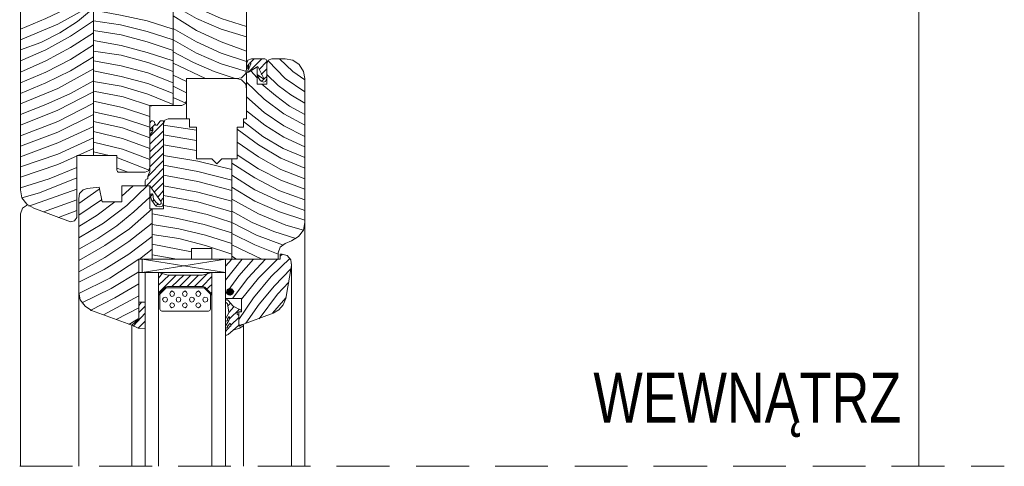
# Model space of a CAD drawing. Header units: inches. Extents: x 0 to 77643, y -44170 to 0.
# Tile 14 of 159: x 68911 to 68970, y -43982 to -43955. Entities that reach past the tile are written whole.
import ezdxf

# ---------------------------------------------------------------- set-up
doc = ezdxf.new("R2010")
doc.units = ezdxf.units.IN
doc.header["$MEASUREMENT"] = 0
doc.layers.get('0').update_dxf_attribs({"lineweight": 0})
doc.styles.add('1-50', font='arial.ttf', dxfattribs={"width": 0.75, "height": 12.5})

msp = doc.modelspace()

# ---------------------------------------------------------------- hatches: boundary and pattern name
for points in [[(68923.56567, -43971.62993), (68923.52333, -43971.79927), (68923.77733, -43971.79927)], [(68923.735, -43971.54527), (68923.56567, -43971.62993), (68923.77733, -43971.79927)], [(68923.90433, -43971.5876), (68923.735, -43971.54527), (68923.77733, -43971.79927)], [(68924.03133, -43971.75693), (68923.90433, -43971.5876), (68923.77733, -43971.79927)], [(68923.52333, -43971.79927), (68923.608, -43971.9686), (68923.77733, -43971.79927)], [(68923.608, -43971.9686), (68923.77733, -43972.01093), (68923.77733, -43971.79927)], [(68923.94667, -43971.92627), (68924.03133, -43971.75693), (68923.77733, -43971.79927)], [(68923.77733, -43972.01093), (68923.94667, -43971.92627), (68923.77733, -43971.79927)]]:
    msp.add_hatch(color=7).paths.add_polyline_path(points)

# ---------------------------------------------------------------- linework, layer by layer
at = {"color": 7, "linetype": 'Continuous', "lineweight": 18}
for p, q in [((68965.17367, -43945.8066), (68965.17367, -43982.2556)), ((68918.95133, -43962.02027), (68918.95133, -43961.63927)), ((68919.75567, -43961.59694), (68919.75567, -43966.42293)), ((68918.99367, -43965.91493), (68918.95133, -43965.91493)), ((68918.99367, -43965.91493), (68919.12067, -43965.91493)), ((68919.07833, -43965.91493), (68919.07833, -43965.8726)), ((68919.33233, -43966.6346), (68919.24767, -43966.54993)), ((68917.85067, -43973.78893), (68918.274, -43973.40793)), ((68914.29467, -43982.2556), (68911.11967, -43982.2556)), ((68919.07833, -43982.2556), (68915.90333, -43982.2556)), ((68923.81967, -43982.2556), (68920.64467, -43982.2556)), ((68928.60333, -43982.2556), (68925.42833, -43982.2556)), ((68933.34467, -43982.2556), (68930.16967, -43982.2556)), ((68938.12833, -43982.2556), (68934.95333, -43982.2556)), ((68942.86967, -43982.2556), (68939.69467, -43982.2556)), ((68947.65333, -43982.2556), (68944.47833, -43982.2556)), ((68952.437, -43982.2556), (68949.21967, -43982.2556)), ((68957.17833, -43982.2556), (68954.00333, -43982.2556)), ((68961.962, -43982.2556), (68958.787, -43982.2556)), ((68966.70333, -43982.2556), (68963.52833, -43982.2556)), ((68970.30167, -43982.2556), (68968.312, -43982.2556))]:
    msp.add_line(p, q, dxfattribs=at)
at = {"color": 8, "linetype": 'Continuous', "lineweight": 5, "true_color": 0x767676}
for p, q in [((68915.56467, -43963.5866), (68915.56467, -43946.39927)), ((68920.34833, -43960.58094), (68920.34833, -43946.39927)), ((68924.92033, -43958.54894), (68925.68233, -43957.78694)), ((68924.96267, -43958.04094), (68925.21667, -43957.78694)), ((68925.513, -43958.42194), (68925.97867, -43957.95627)), ((68920.34833, -43958.04094), (68922.29567, -43958.97227)), ((68924.79333, -43958.2526), (68924.878, -43958.1256)), ((68925.005, -43958.5066), (68925.386, -43958.92994)), ((68925.64, -43958.71827), (68925.97867, -43958.3796)), ((68920.34833, -43958.7606), (68921.15267, -43959.1416)), ((68925.47067, -43958.8876), (68925.513, -43958.84527)), ((68925.64, -43959.1416), (68925.97867, -43958.84527)), ((68911.162, -43960.2846), (68911.162, -43959.69194)), ((68911.162, -43960.2846), (68911.162, -43959.69194)), ((68920.34833, -43959.43794), (68921.15267, -43959.81894)), ((68920.34833, -43960.11527), (68921.11033, -43960.45394)), ((68921.15267, -43960.2846), (68921.15267, -43961.38527)), ((68924.751, -43960.49627), (68924.751, -43960.32694)), ((68918.95133, -43962.4436), (68919.75567, -43961.63927)), ((68918.95133, -43962.90927), (68919.75567, -43962.10494)), ((68921.74533, -43962.0626), (68919.75567, -43961.76627)), ((68918.95133, -43963.37494), (68919.75567, -43962.5706)), ((68921.74533, -43962.6976), (68919.75567, -43962.35894)), ((68918.95133, -43963.79827), (68919.75567, -43962.99394)), ((68921.74533, -43963.29027), (68919.75567, -43962.9516)), ((68916.496, -43963.5866), (68915.56467, -43963.37494)), ((68918.909, -43964.4756), (68916.96167, -43963.7136)), ((68918.82433, -43964.8566), (68919.75567, -43963.88294)), ((68918.95133, -43964.26394), (68919.75567, -43963.4596)), ((68923.862, -43969.8096), (68923.862, -43963.79827)), ((68917.639, -43964.6026), (68916.96167, -43964.3486)), ((68918.73967, -43965.40694), (68919.75567, -43964.3486)), ((68919.036, -43965.53394), (68919.75567, -43964.81427)), ((68911.67, -43966.6346), (68914.54867, -43965.6186)), ((68914.67567, -43966.46527), (68915.90333, -43965.6186)), ((68917.258, -43966.04193), (68917.93533, -43965.40694)), ((68919.20533, -43965.78793), (68919.75567, -43965.2376)), ((68919.417, -43966.08427), (68919.75567, -43965.70327)), ((68912.559, -43966.97327), (68914.54867, -43966.2536)), ((68914.67567, -43967.18493), (68916.03033, -43966.2536)), ((68918.99367, -43966.04193), (68919.12067, -43965.91493)), ((68919.07833, -43966.3806), (68919.20533, -43966.2536)), ((68919.58633, -43966.33827), (68919.75567, -43966.1266)), ((68913.448, -43967.31193), (68914.54867, -43966.8886)), ((68919.07833, -43969.8096), (68919.07833, -43966.80393)), ((68919.33233, -43966.59227), (68919.417, -43966.5076)), ((68918.31633, -43969.8096), (68919.07833, -43969.21693)), ((68921.449, -43969.38627), (68919.07833, -43968.9206)), ((68923.862, -43968.96293), (68925.68233, -43969.8096)), ((68918.48567, -43969.8096), (68923.481, -43970.61393)), ((68918.48567, -43970.61393), (68923.481, -43969.8096)), ((68920.56, -43969.8096), (68919.07833, -43969.5556)), ((68924.497, -43969.8096), (68923.481, -43971.0796)), ((68923.862, -43969.8096), (68923.481, -43970.23293)), ((68923.862, -43969.64027), (68924.15833, -43969.8096)), ((68926.91, -43969.51327), (68926.783, -43969.64027)), ((68919.45933, -43970.9526), (68919.71333, -43970.65627)), ((68919.45933, -43971.37593), (68920.09433, -43970.78327)), ((68919.45933, -43971.8416), (68920.51767, -43970.78327)), ((68920.26367, -43971.4606), (68920.98333, -43970.78327)), ((68920.72933, -43971.4606), (68921.40667, -43970.78327)), ((68921.195, -43971.4606), (68921.87233, -43970.78327)), ((68921.61833, -43971.4606), (68922.42267, -43970.65627)), ((68922.084, -43971.4606), (68922.67667, -43970.86793)), ((68922.338, -43971.62993), (68922.67667, -43971.3336)), ((68916.15733, -43973.15393), (68918.274, -43972.01093)), ((68922.592, -43971.88393), (68922.67667, -43971.79927)), ((68927.12167, -43972.13793), (68926.31733, -43973.06927)), ((68916.91933, -43973.45027), (68918.274, -43972.7306)), ((68918.274, -43972.6036), (68918.44333, -43972.39193)), ((68918.274, -43973.02693), (68918.655, -43972.64593)), ((68923.481, -43972.30727), (68923.56567, -43972.26493)), ((68923.608, -43972.64593), (68923.77733, -43972.4766)), ((68923.69267, -43973.02693), (68923.989, -43972.68827)), ((68923.735, -43973.40793), (68924.32767, -43972.81527)), ((68917.68133, -43973.7466), (68918.23167, -43973.40793)), ((68917.93533, -43973.83127), (68918.655, -43973.06927)), ((68923.81967, -43973.78893), (68924.28533, -43973.32327)), ((68918.23167, -43973.95827), (68918.655, -43973.53493)), ((68918.655, -43974.0006), (68918.655, -43973.95827)), ((68923.90433, -43974.1276), (68924.28533, -43973.78893))]:
    msp.add_line(p, q, dxfattribs=at)
at = {"color": 254, "linetype": 'Continuous', "lineweight": 18, "true_color": 0xdcdcdc}
for p, q in [((68928.26467, -43967.60827), (68928.26467, -43982.2556)), ((68927.46033, -43970.10593), (68927.46033, -43982.2556)), ((68914.67567, -43971.79927), (68914.67567, -43982.2556)), ((68917.85067, -43982.2556), (68917.85067, -43973.78893)), ((68924.58167, -43973.78893), (68924.58167, -43982.2556))]:
    msp.add_line(p, q, dxfattribs=at)
at = {"color": 7, "linetype": 'Continuous', "lineweight": 18}
for points in [[(68911.162, -43945.38327), (68911.162, -43965.66093), (68911.24667, -43966.1266), (68911.543, -43966.5076), (68911.96633, -43966.7616), (68914.16767, -43967.56593), (68914.42167, -43967.5236), (68914.54867, -43967.31193), (68914.54867, -43963.5866), (68916.96167, -43963.5866), (68916.96167, -43964.4756), (68917.004, -43964.56027), (68917.04633, -43964.6026), (68918.655, -43964.6026), (68918.86667, -43964.51794), (68918.95133, -43964.30627), (68918.95133, -43960.58094), (68920.85633, -43960.58094), (68921.068, -43960.49627), (68921.15267, -43960.2846), (68921.15267, -43958.97227), (68924.15833, -43958.97227), (68924.45467, -43958.92994), (68924.70867, -43958.67594), (68924.751, -43958.3796), (68924.751, -43945.38327)], [(68925.72467, -43958.97227), (68925.386, -43958.71827), (68925.386, -43958.80294), (68925.59767, -43959.09927), (68925.767, -43959.18394), (68925.894, -43959.1416), (68925.97867, -43958.97227), (68925.97867, -43957.91394), (68925.93633, -43957.82927), (68925.85167, -43957.78694), (68925.04733, -43957.78694), (68924.83567, -43957.8716), (68924.751, -43958.08327), (68924.751, -43958.21027), (68924.83567, -43958.3796), (68924.92033, -43958.3796), (68924.878, -43958.33727)], [(68927.07933, -43968.87827), (68927.46033, -43968.70893), (68927.88367, -43968.45493), (68928.18, -43968.07393), (68928.26467, -43967.60827), (68928.26467, -43958.97227), (68928.18, -43958.54894), (68927.926, -43958.1256), (68927.545, -43957.8716), (68927.07933, -43957.78694), (68926.275, -43957.78694), (68926.06333, -43957.8716), (68925.97867, -43958.08327), (68925.97867, -43959.31094), (68925.386, -43959.31094), (68925.386, -43958.29494)], [(68925.386, -43958.29494), (68924.751, -43958.6336), (68924.751, -43961.38527), (68924.58167, -43961.38527), (68924.58167, -43961.89327), (68924.20067, -43961.89327), (68924.20067, -43963.79827), (68923.26933, -43963.79827), (68922.973, -43964.0946), (68922.67667, -43963.79827), (68921.74533, -43963.79827), (68921.74533, -43961.89327), (68921.322, -43961.89327), (68921.322, -43961.38527), (68920.052, -43961.38527), (68919.84033, -43961.46994), (68919.75567, -43961.6816), (68919.75567, -43966.80393), (68918.95133, -43966.80393), (68918.95133, -43965.40694), (68917.258, -43965.40694), (68917.258, -43966.3806), (68916.07267, -43966.3806), (68915.90333, -43965.4916), (68915.18367, -43965.57627), (68914.92967, -43965.66093), (68914.718, -43965.8726), (68914.67567, -43966.16893), (68914.67567, -43971.79927), (68914.76033, -43972.26493), (68915.05667, -43972.64593), (68915.43767, -43972.89993), (68917.85067, -43973.78893), (68918.274, -43973.40793), (68918.274, -43969.8096), (68921.449, -43969.8096), (68921.449, -43969.1746), (68922.67667, -43969.1746), (68922.67667, -43969.8096), (68926.656, -43969.8096), (68926.656, -43969.4286)], [(68925.005, -43958.08327), (68924.83567, -43958.5066), (68924.83567, -43958.59127), (68924.878, -43958.59127), (68925.42833, -43958.2526), (68925.767, -43958.92994)], [(68924.92033, -43958.04094), (68924.878, -43958.21027), (68924.878, -43958.33727)], [(68925.005, -43958.08327), (68925.005, -43958.04094), (68924.92033, -43958.04094)], [(68925.72467, -43958.97227), (68925.767, -43958.97227), (68925.767, -43958.92994)], [(68919.20533, -43961.5546), (68919.12067, -43961.51227), (68919.036, -43961.51227), (68918.95133, -43961.63927)], [(68919.20533, -43961.5546), (68919.29, -43961.76627), (68919.37467, -43961.76627), (68919.544, -43961.5546), (68919.58633, -43961.51227), (68919.671, -43961.51227)], [(68919.75567, -43961.59694), (68919.75567, -43961.51227), (68919.671, -43961.51227)], [(68918.782, -43964.9836), (68918.82433, -43964.9836), (68918.82433, -43964.8566), (68918.86667, -43964.7296), (68918.95133, -43964.56027), (68918.95133, -43962.35894), (68919.07833, -43962.1896), (68919.12067, -43962.10494), (68919.12067, -43961.9356), (68919.07833, -43961.89327), (68919.07833, -43962.02027)], [(68918.95133, -43962.02027), (68918.99367, -43962.0626), (68919.036, -43962.10494), (68919.07833, -43962.0626), (68919.07833, -43962.02027)], [(68918.782, -43964.9836), (68918.69733, -43965.02594), (68918.655, -43965.1106)], [(68919.12067, -43965.91493), (68919.163, -43966.21127), (68919.33233, -43966.42293), (68919.45933, -43966.5076), (68919.50167, -43966.54993), (68919.58633, -43966.5076), (68919.62867, -43966.46527), (68919.62867, -43966.3806), (68918.95133, -43965.40694), (68918.655, -43965.40694), (68918.655, -43965.1106)], [(68918.95133, -43965.91493), (68919.036, -43966.2536), (68919.24767, -43966.54993)], [(68919.33233, -43966.6346), (68919.544, -43966.67693), (68919.71333, -43966.6346), (68919.75567, -43966.42293)], [(68927.07933, -43968.87827), (68926.783, -43969.08993), (68926.656, -43969.4286)], [(68918.274, -43973.40793), (68918.274, -43972.39193), (68918.655, -43972.39193), (68918.655, -43974.0006)], [(68923.65033, -43972.30727), (68923.608, -43972.26493), (68923.52333, -43972.26493), (68923.481, -43972.30727), (68923.481, -43972.39193), (68923.56567, -43972.43427)], [(68923.608, -43972.4766), (68923.69267, -43973.02693), (68923.65033, -43973.1116), (68923.481, -43973.40793), (68923.481, -43973.4926), (68923.52333, -43973.53493), (68923.608, -43973.4926), (68923.608, -43973.40793), (68923.69267, -43973.28093)], [(68923.608, -43972.4766), (68923.56567, -43972.4766), (68923.56567, -43972.43427)], [(68923.65033, -43972.30727), (68923.94667, -43972.64593), (68924.37, -43972.8576)], [(68923.735, -43973.32327), (68923.735, -43973.3656), (68923.69267, -43973.4926), (68923.481, -43973.83127), (68923.481, -43973.91593), (68923.52333, -43973.95827), (68923.608, -43973.91593), (68923.608, -43973.83127), (68923.77733, -43973.66193), (68923.81967, -43973.78893)], [(68923.735, -43973.32327), (68923.735, -43973.28093), (68923.69267, -43973.28093)], [(68924.28533, -43972.9846), (68924.20067, -43973.02693), (68924.20067, -43973.1116), (68924.243, -43973.15393)], [(68924.28533, -43973.7466), (68924.28533, -43973.19627), (68924.243, -43973.15393)], [(68924.28533, -43972.9846), (68924.41233, -43972.9846), (68924.45467, -43972.94227), (68924.41233, -43972.8576), (68924.37, -43972.8576)], [(68917.85067, -43973.78893), (68918.23167, -43973.95827), (68918.655, -43974.0006)], [(68923.77733, -43973.83127), (68923.481, -43974.16993), (68923.481, -43974.3816), (68923.56567, -43974.3816), (68923.65033, -43974.33927)], [(68924.32767, -43973.95827), (68923.94667, -43974.08527), (68923.65033, -43974.33927)], [(68923.77733, -43973.83127), (68923.81967, -43973.83127), (68923.81967, -43973.78893)], [(68924.28533, -43973.7466), (68924.28533, -43973.78893), (68924.32767, -43973.83127)], [(68924.32767, -43973.95827), (68924.53933, -43973.83127), (68924.58167, -43973.78893), (68924.53933, -43973.7466), (68924.497, -43973.7466), (68924.32767, -43973.83127)]]:
    msp.add_lwpolyline(points, dxfattribs=at)
at = {"color": 8, "linetype": 'Continuous', "lineweight": 5, "true_color": 0x767676}
for points in [[(68911.162, -43956.00894), (68912.686, -43955.37394), (68914.16767, -43954.65427), (68915.56467, -43953.8076)], [(68920.34833, -43953.84994), (68921.74533, -43954.6966), (68923.227, -43955.37394), (68924.751, -43955.8396)], [(68911.162, -43956.64394), (68913.40567, -43955.7126), (68915.56467, -43954.52727)], [(68911.162, -43957.2366), (68912.38967, -43956.81327), (68913.53267, -43956.2206), (68914.591, -43955.54327), (68915.56467, -43954.73894)], [(68920.34833, -43956.00894), (68918.782, -43955.50094), (68917.17333, -43955.16227), (68915.56467, -43954.86594)], [(68920.34833, -43954.5696), (68921.74533, -43955.37394), (68923.227, -43956.00894), (68924.751, -43956.4746)], [(68911.162, -43957.91394), (68912.686, -43957.2366), (68914.16767, -43956.43227), (68915.56467, -43955.50094)], [(68920.34833, -43956.64394), (68918.782, -43956.13594), (68917.17333, -43955.75494), (68915.56467, -43955.50094)], [(68920.34833, -43955.2046), (68921.74533, -43956.0936), (68923.227, -43956.77094), (68924.751, -43957.32127)], [(68911.162, -43958.59127), (68912.686, -43957.91394), (68914.16767, -43957.1096), (68915.56467, -43956.2206)], [(68920.34833, -43957.27894), (68918.782, -43956.77094), (68917.21567, -43956.3476), (68915.56467, -43956.0936)], [(68920.34833, -43955.9666), (68921.74533, -43956.77094), (68923.227, -43957.44827), (68924.751, -43957.95627)], [(68920.34833, -43957.91394), (68918.782, -43957.40594), (68917.21567, -43956.9826), (68915.56467, -43956.68627)], [(68920.34833, -43956.64394), (68921.74533, -43957.44827), (68923.227, -43958.08327), (68924.751, -43958.54894)], [(68911.162, -43959.22627), (68912.686, -43958.59127), (68914.16767, -43957.82927), (68915.56467, -43956.94027)], [(68920.34833, -43958.54894), (68918.82433, -43957.9986), (68917.21567, -43957.57527), (68915.56467, -43957.32127)], [(68920.34833, -43957.3636), (68921.576, -43957.9986), (68922.80367, -43958.54894), (68924.07367, -43958.97227)], [(68911.162, -43959.86127), (68912.686, -43959.22627), (68914.16767, -43958.5066), (68915.56467, -43957.65994)], [(68920.34833, -43959.22627), (68918.82433, -43958.6336), (68917.21567, -43958.21027), (68915.56467, -43957.91394)], [(68926.06333, -43957.91394), (68927.07933, -43958.97227), (68928.26467, -43959.7766)], [(68926.74067, -43957.78694), (68927.545, -43958.54894), (68928.26467, -43959.05694)], [(68911.162, -43960.49627), (68913.40567, -43959.56494), (68915.56467, -43958.3796)], [(68920.34833, -43959.86127), (68918.82433, -43959.2686), (68917.21567, -43958.84527), (68915.56467, -43958.5066)], [(68911.162, -43961.13127), (68912.686, -43960.5386), (68914.16767, -43959.86127), (68915.56467, -43959.09927)], [(68920.34833, -43960.5386), (68918.82433, -43959.9036), (68917.21567, -43959.43794), (68915.56467, -43959.1416)], [(68924.751, -43959.60727), (68924.70867, -43959.31094), (68924.45467, -43959.05694), (68924.15833, -43958.97227)], [(68924.751, -43959.18394), (68925.80933, -43960.19994), (68926.99467, -43961.08894), (68928.26467, -43961.76627)], [(68925.97867, -43958.71827), (68926.656, -43959.3956), (68927.418, -43959.94594), (68928.26467, -43960.45394)], [(68911.162, -43961.76627), (68913.40567, -43960.87727), (68915.56467, -43959.7766)], [(68919.036, -43960.62327), (68917.34267, -43960.07294), (68915.56467, -43959.73427)], [(68925.68233, -43959.31094), (68926.48667, -43959.98827), (68927.33333, -43960.62327), (68928.26467, -43961.13127)], [(68918.95133, -43961.25827), (68917.30033, -43960.70794), (68915.56467, -43960.32694)], [(68924.751, -43960.07294), (68925.80933, -43961.00427), (68926.99467, -43961.8086), (68928.26467, -43962.4436)], [(68911.162, -43962.40127), (68913.40567, -43961.5546), (68915.56467, -43960.45394)], [(68918.95133, -43961.89327), (68917.30033, -43961.34294), (68915.56467, -43960.96194)], [(68924.751, -43960.9196), (68925.85167, -43961.76627), (68926.99467, -43962.48594), (68928.26467, -43963.0786)], [(68911.162, -43963.03627), (68913.40567, -43962.1896), (68915.56467, -43961.13127)], [(68918.95133, -43962.52827), (68917.30033, -43961.9356), (68915.56467, -43961.5546)], [(68924.58167, -43961.5546), (68925.72467, -43962.4436), (68926.95233, -43963.16327), (68928.26467, -43963.7136)], [(68911.162, -43963.67127), (68913.40567, -43962.8246), (68915.56467, -43961.85094)], [(68918.95133, -43963.16327), (68917.30033, -43962.5706), (68915.56467, -43962.14727)], [(68918.95133, -43962.02027), (68919.07833, -43961.89327), (68919.29, -43961.6816)], [(68924.20067, -43962.02027), (68925.47067, -43962.9516), (68926.82533, -43963.75594), (68928.26467, -43964.3486)], [(68911.162, -43964.26394), (68913.40567, -43963.50194), (68915.56467, -43962.52827)], [(68911.162, -43964.89894), (68913.40567, -43964.13694), (68915.56467, -43963.16327)], [(68918.95133, -43963.8406), (68917.30033, -43963.2056), (68915.56467, -43962.78227)], [(68924.20067, -43962.78227), (68925.47067, -43963.67127), (68926.82533, -43964.43327), (68928.26467, -43964.9836)], [(68923.862, -43964.43327), (68921.83, -43963.92527), (68919.75567, -43963.5866)], [(68924.20067, -43963.54427), (68925.47067, -43964.39094), (68926.82533, -43965.06827), (68928.26467, -43965.6186)], [(68911.162, -43965.53394), (68912.89767, -43964.9836), (68914.54867, -43964.30627)], [(68923.862, -43965.06827), (68921.83, -43964.56027), (68919.75567, -43964.17927)], [(68923.862, -43964.05227), (68925.259, -43964.94127), (68926.69833, -43965.70327), (68928.26467, -43966.2536)], [(68911.24667, -43966.1266), (68912.305, -43965.83027), (68914.54867, -43964.94127)], [(68923.862, -43965.70327), (68921.83, -43965.15294), (68919.75567, -43964.77194)], [(68923.862, -43964.77194), (68925.259, -43965.66093), (68926.74067, -43966.33827), (68928.26467, -43966.8886)], [(68914.67567, -43968.5396), (68916.15733, -43967.6506), (68917.55433, -43966.59227), (68918.782, -43965.40694)], [(68923.862, -43966.33827), (68921.83, -43965.78793), (68919.75567, -43965.40694)], [(68923.862, -43965.4916), (68925.259, -43966.33827), (68926.74067, -43966.97327), (68928.26467, -43967.48127)], [(68914.67567, -43969.21693), (68915.81867, -43968.58193), (68916.96167, -43967.81993), (68917.97767, -43966.97327), (68918.95133, -43966.08427)], [(68923.862, -43966.97327), (68921.83, -43966.3806), (68919.75567, -43965.9996)], [(68923.862, -43966.21127), (68925.47067, -43967.10027), (68927.12167, -43967.7776), (68928.18, -43968.07393)], [(68914.67567, -43967.86227), (68915.77633, -43967.18493), (68916.83467, -43966.3806)], [(68914.67567, -43969.89427), (68916.242, -43969.00527), (68917.72367, -43967.98927), (68919.07833, -43966.80393)], [(68923.862, -43967.60827), (68922.38033, -43967.1426), (68920.89867, -43966.80393), (68919.75567, -43966.59227)], [(68923.862, -43968.24327), (68922.211, -43967.73527), (68920.51767, -43967.35427), (68919.07833, -43967.10027)], [(68923.862, -43966.93093), (68925.08967, -43967.60827), (68926.402, -43968.1586), (68927.71433, -43968.58193)], [(68914.67567, -43970.5716), (68916.242, -43969.72493), (68917.68133, -43968.75127), (68919.07833, -43967.6506)], [(68923.862, -43968.87827), (68922.29567, -43968.37027), (68920.687, -43967.98927), (68919.07833, -43967.73527)], [(68923.862, -43967.60827), (68925.34367, -43968.37027), (68926.91, -43968.96293)], [(68914.67567, -43971.2066), (68916.19967, -43970.4446), (68917.68133, -43969.51327), (68919.07833, -43968.45493)], [(68923.862, -43969.51327), (68922.29567, -43969.00527), (68920.687, -43968.58193), (68919.07833, -43968.32793)], [(68923.862, -43968.2856), (68925.259, -43968.96293), (68926.656, -43969.51327)], [(68914.67567, -43971.88393), (68916.53833, -43970.9526), (68918.274, -43969.8096)], [(68925.17433, -43969.8096), (68924.28533, -43970.8256), (68923.481, -43971.92627)], [(68925.894, -43969.8096), (68924.83567, -43970.9526), (68923.90433, -43972.18027)], [(68927.37567, -43969.76727), (68926.23267, -43970.86793), (68925.17433, -43972.13793), (68924.28533, -43973.45027)], [(68926.61367, -43969.8096), (68925.47067, -43970.9526), (68924.45467, -43972.2226)], [(68927.418, -43970.40227), (68926.44433, -43971.41827), (68925.513, -43972.51893), (68924.70867, -43973.66193)], [(68914.845, -43972.43427), (68916.623, -43971.5876), (68918.274, -43970.5716)], [(68915.353, -43972.89993), (68916.83467, -43972.13793), (68918.274, -43971.29127)], [(68927.291, -43971.2066), (68926.61367, -43971.92627), (68925.513, -43973.40793)]]:
    msp.add_lwpolyline(points, dxfattribs=at)
for points in [[(68918.95133, -43963.24794), (68918.95133, -43962.65527)], [(68918.95133, -43963.24794), (68918.95133, -43962.65527)], [(68923.481, -43970.61393), (68923.481, -43969.8096), (68918.48567, -43969.8096), (68918.48567, -43970.61393)], [(68920.00967, -43972.2226), (68919.96733, -43972.13793), (68919.88267, -43972.0956), (68919.75567, -43972.13793), (68919.71333, -43972.2226), (68919.75567, -43972.3496), (68919.88267, -43972.39193), (68919.96733, -43972.3496)], [(68920.433, -43971.88393), (68920.39067, -43971.79927), (68920.26367, -43971.7146), (68920.179, -43971.79927), (68920.13667, -43971.88393), (68920.179, -43972.01093), (68920.26367, -43972.05327), (68920.39067, -43972.01093)], [(68920.814, -43972.2226), (68920.77167, -43972.13793), (68920.64467, -43972.0956), (68920.56, -43972.13793), (68920.51767, -43972.2226), (68920.56, -43972.3496), (68920.64467, -43972.39193), (68920.77167, -43972.3496)], [(68921.195, -43971.88393), (68921.15267, -43971.79927), (68921.068, -43971.7146), (68920.941, -43971.79927), (68920.89867, -43971.88393), (68920.941, -43972.01093), (68921.068, -43972.05327), (68921.15267, -43972.01093)], [(68921.61833, -43972.2226), (68921.576, -43972.13793), (68921.449, -43972.0956), (68921.36433, -43972.13793), (68921.322, -43972.2226), (68921.36433, -43972.3496), (68921.449, -43972.39193), (68921.576, -43972.3496)], [(68921.99933, -43971.88393), (68921.957, -43971.79927), (68921.87233, -43971.7146), (68921.74533, -43971.79927), (68921.703, -43971.88393), (68921.74533, -43972.01093), (68921.87233, -43972.05327), (68921.957, -43972.01093)], [(68922.42267, -43972.2226), (68922.38033, -43972.13793), (68922.25333, -43972.0956), (68922.16867, -43972.13793), (68922.12633, -43972.2226), (68922.16867, -43972.3496), (68922.25333, -43972.39193), (68922.38033, -43972.3496)], [(68920.433, -43972.6036), (68920.39067, -43972.4766), (68920.26367, -43972.43427), (68920.179, -43972.4766), (68920.13667, -43972.6036), (68920.179, -43972.68827), (68920.26367, -43972.7306), (68920.39067, -43972.68827)], [(68921.195, -43972.6036), (68921.15267, -43972.4766), (68921.068, -43972.43427), (68920.941, -43972.4766), (68920.89867, -43972.6036), (68920.941, -43972.68827), (68921.068, -43972.7306), (68921.15267, -43972.68827)], [(68921.99933, -43972.6036), (68921.957, -43972.4766), (68921.87233, -43972.43427), (68921.74533, -43972.4766), (68921.703, -43972.6036), (68921.74533, -43972.68827), (68921.87233, -43972.7306), (68921.957, -43972.68827)]]:
    msp.add_lwpolyline(points, close=True, dxfattribs=at)
at = {"color": 254, "linetype": 'Continuous', "lineweight": 18, "true_color": 0xdcdcdc}
for points in [[(68911.58533, -43966.54993), (68911.289, -43966.7616), (68911.162, -43967.10027), (68911.162, -43982.2556)], [(68919.45933, -43982.2556), (68919.45933, -43970.61393), (68918.655, -43970.61393), (68918.655, -43982.2556)], [(68923.481, -43982.2556), (68923.481, -43970.61393), (68922.67667, -43970.61393), (68922.67667, -43982.2556)]]:
    msp.add_lwpolyline(points, dxfattribs=at)
at = {"color": 7, "linetype": 'Continuous', "lineweight": 18}
for points in [[(68923.481, -43969.8096), (68923.481, -43972.18027), (68924.45467, -43972.18027), (68924.45467, -43972.9846), (68924.28533, -43972.9846), (68924.28533, -43973.70427), (68924.32767, -43973.78893), (68924.41233, -43973.78893), (68926.35967, -43973.06927), (68926.69833, -43972.8576), (68926.95233, -43972.56127), (68927.12167, -43972.18027), (68927.46033, -43970.1906), (68927.418, -43969.85193), (68927.20633, -43969.59793), (68926.86767, -43969.51327), (68926.783, -43969.51327), (68926.783, -43969.8096)], [(68918.655, -43972.39193), (68918.655, -43970.61393), (68918.274, -43970.61393), (68918.274, -43972.39193)], [(68922.67667, -43971.9686), (68922.63433, -43971.9686), (68922.592, -43971.8416), (68922.25333, -43971.50293), (68922.12633, -43971.4606), (68920.00967, -43971.4606), (68919.88267, -43971.50293), (68919.544, -43971.8416), (68919.50167, -43971.9686), (68919.45933, -43971.9686), (68919.45933, -43970.61393), (68920.052, -43970.78327), (68922.084, -43970.78327), (68922.67667, -43970.61393)], [(68919.925, -43971.54527), (68919.58633, -43971.88393), (68919.544, -43971.9686), (68919.544, -43972.81527), (68919.58633, -43972.89993), (68919.671, -43972.94227), (68922.465, -43972.94227), (68922.54967, -43972.89993), (68922.592, -43972.81527), (68922.592, -43971.9686), (68922.54967, -43971.88393), (68922.211, -43971.54527)]]:
    msp.add_lwpolyline(points, close=True, dxfattribs=at)

# ---------------------------------------------------------------- texts
at = {"linetype": 'Continuous', "ltscale": 12, "insert": (68945.60302, -43976.63138), "char_height": 3, "width": 22.43475, "attachment_point": 1, "style": '1-50'}
msp.add_mtext('WEWNĄTRZ', dxfattribs=at)

doc.saveas('drawing.dxf')
